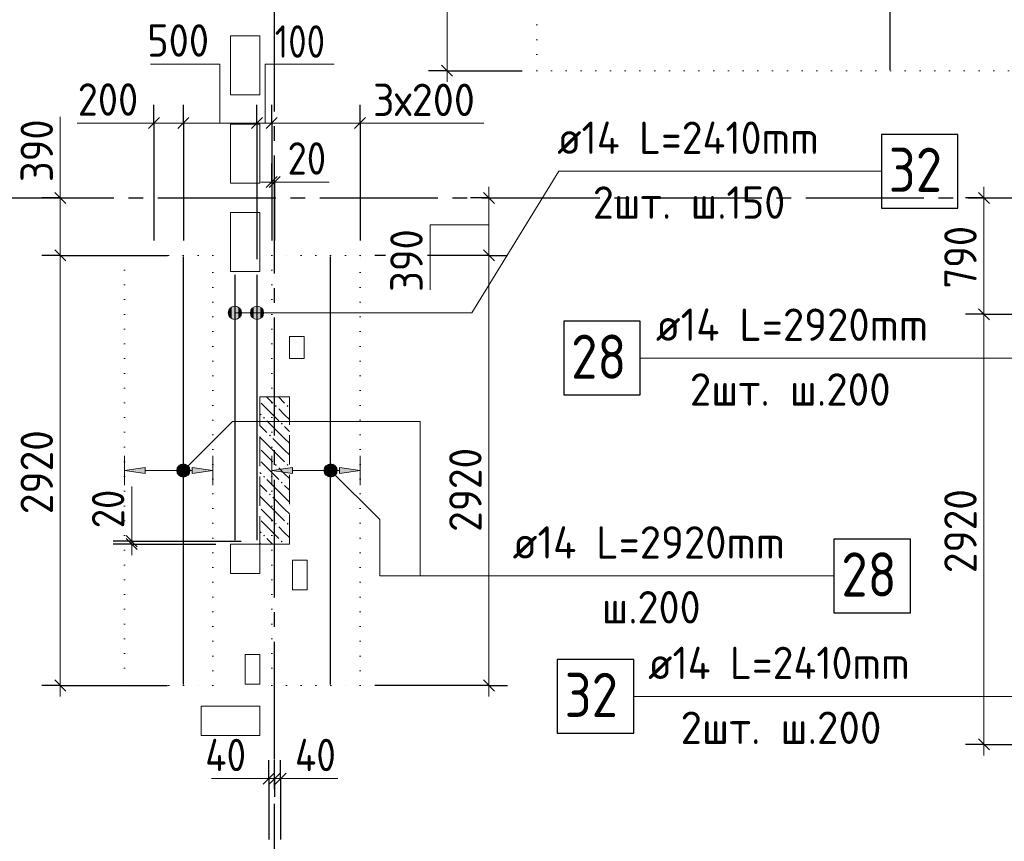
# Model space of a CAD drawing. Header units: millimetres. Extents: x 0 to 59400, y 0 to 42000.
# Tile 19 of 32: x 29261 to 35947, y 22564 to 28142. Entities that reach past the tile are written whole.
import ezdxf

# ---------------------------------------------------------------- set-up
doc = ezdxf.new("R2010")
doc.units = ezdxf.units.MM
for name, pattern in [('______2', [270, 200, -70]), ('______5', [1100, 800, -100, 100, -100]), ('______9', [100, 0, -100])]:
    doc.linetypes.add(name, pattern=pattern)
for name, color, linetype, lineweight in [('Standard', 7, 'Continuous', 25), ('ДОП Верх по У', 7, 'Continuous', 18), ('ЖБ Перекрытие верхний уровень_1', 7, 'Continuous', 18), ('Позиционная метка номер позиции', 7, 'Continuous', 13), ('Размерная линия_ общее', 7, 'Continuous', 13)]:
    doc.layers.add(name, color=color, linetype=linetype, lineweight=lineweight)
doc.layers.add('ЖБ Пилон', color=7, linetype='______2', lineweight=13, true_color=0xa0a0a0)
doc.layers.add('Оси', color=7, linetype='______5', lineweight=13, true_color=0x656565)
doc.styles.add('ISOCPEUR', font='txt')

msp = doc.modelspace()

# ---------------------------------------------------------------- hatches: boundary and pattern name
at = {"layer": 'ДОП Верх по У', "linetype": 'Continuous', "lineweight": 13, "transparency": 33554687}
for points in [[(30112.7, 25062), (29972.7, 25082), (30112.7, 25102)], [(31112.7, 25062), (30972.7, 25082), (31112.7, 25102)]]:
    msp.add_hatch(color=7, dxfattribs=at).paths.add_polyline_path(points, flags=16)
for points in [[(30432.7, 25062), (30572.7, 25082), (30432.7, 25102)], [(31432.7, 25062), (31572.7, 25082), (31432.7, 25102)]]:
    msp.add_hatch(color=7, dxfattribs=at).paths.add_polyline_path(points)
at = {"layer": 'ЖБ Пилон', "linetype": 'Continuous', "lineweight": 18, "transparency": 33554687}
for points in [[(30994.1, 25519.6), (31000.6, 25526.1), (31007.1, 25519.6), (31000.6, 25513.1)], [(31074.1, 25519.6), (31080.6, 25526.1), (31087.1, 25519.6), (31080.6, 25513.1)], [(30914.1, 25439.6), (30920.6, 25446.1), (30927.1, 25439.6), (30920.6, 25433.1)], [(31034.1, 25399.6), (31040.6, 25406.1), (31047.1, 25399.6), (31040.6, 25393.1)], [(30954.1, 25319.6), (30960.6, 25326.1), (30967.1, 25319.6), (30960.6, 25313.1)], [(30994.1, 25119.6), (31000.6, 25126.1), (31007.1, 25119.6), (31000.6, 25113.1)], [(31074.1, 25119.6), (31080.6, 25126.1), (31087.1, 25119.6), (31080.6, 25113.1)], [(30914.1, 25039.6), (30920.6, 25046.1), (30927.1, 25039.6), (30920.6, 25033.1)], [(31034.1, 24999.6), (31040.6, 25006.1), (31047.1, 24999.6), (31040.6, 24993.1)], [(30954.1, 24919.6), (30960.6, 24926.1), (30967.1, 24919.6), (30960.6, 24913.1)], [(30994.1, 24719.6), (31000.6, 24726.1), (31007.1, 24719.6), (31000.6, 24713.1)], [(31074.1, 24719.6), (31080.6, 24726.1), (31087.1, 24719.6), (31080.6, 24713.1)], [(30914.1, 24639.6), (30920.6, 24646.1), (30927.1, 24639.6), (30920.6, 24633.1)], [(31034.1, 24599.6), (31040.6, 24606.1), (31047.1, 24599.6), (31040.6, 24593.1)]]:
    msp.add_hatch(color=7, dxfattribs=at).paths.add_polyline_path(points, flags=16)
at = {"layer": 'Позиционная метка номер позиции', "linetype": 'Continuous', "lineweight": 13, "transparency": 33554687}
for points in [[(30684, 26129), (30684, 26174), (30677.7, 26151.6)], [(30684, 26174), (30700.2, 26112.9), (30700.2, 26190.3)], [(30684, 26174), (30684, 26129), (30700.2, 26112.9)], [(30700.2, 26190.3), (30722.7, 26106.5), (30722.7, 26196.5)], [(30700.2, 26190.3), (30700.2, 26112.9), (30722.7, 26106.5)], [(30722.7, 26196.5), (30722.7, 26106.5), (30745.2, 26112.9)], [(30722.7, 26196.5), (30745.2, 26112.9), (30745.2, 26190.3)], [(30745.2, 26190.3), (30745.2, 26112.9), (30761.4, 26129)], [(30745.2, 26190.3), (30761.4, 26129), (30761.4, 26174)], [(30761.4, 26174), (30761.4, 26129), (30767.7, 26151.6)], [(30834, 26129), (30834, 26174), (30827.7, 26151.6)], [(30834, 26174), (30850.2, 26112.9), (30850.2, 26190.3)], [(30834, 26174), (30834, 26129), (30850.2, 26112.9)], [(30850.2, 26190.3), (30872.7, 26106.5), (30872.7, 26196.5)], [(30850.2, 26190.3), (30850.2, 26112.9), (30872.7, 26106.5)], [(30872.7, 26196.5), (30872.7, 26106.5), (30895.2, 26112.9)], [(30872.7, 26196.5), (30895.2, 26112.9), (30895.2, 26190.3)], [(30895.2, 26190.3), (30895.2, 26112.9), (30911.4, 26129)], [(30895.2, 26190.3), (30911.4, 26129), (30911.4, 26174)], [(30911.4, 26174), (30911.4, 26129), (30917.7, 26151.6)], [(30329.5, 25093.5), (30404.5, 25050.2), (30340.9, 25113.8)], [(30329.5, 25070.5), (30384.2, 25038.7), (30329.5, 25093.5)], [(30329.5, 25093.5), (30384.2, 25038.7), (30404.5, 25050.2)], [(30340.9, 25113.8), (30416, 25070.5), (30361.3, 25125.3)], [(30340.9, 25113.8), (30404.5, 25050.2), (30416, 25070.5)], [(30361.3, 25125.3), (30416, 25070.5), (30416, 25093.5)], [(30361.3, 25125.3), (30416, 25093.5), (30384.2, 25125.3)], [(30384.2, 25125.3), (30416, 25093.5), (30404.5, 25113.8)], [(31329.5, 25093.5), (31361.3, 25125.3), (31340.9, 25113.8)], [(31361.3, 25125.3), (31329.5, 25093.5), (31329.5, 25070.5)], [(31361.3, 25125.3), (31329.5, 25070.5), (31384.2, 25125.3)], [(31384.2, 25125.3), (31329.5, 25070.5), (31340.9, 25050.2)], [(31384.2, 25125.3), (31340.9, 25050.2), (31404.5, 25113.8)], [(31404.5, 25113.8), (31340.9, 25050.2), (31361.3, 25038.7)], [(31404.5, 25113.8), (31361.3, 25038.7), (31416, 25093.5)], [(31416, 25093.5), (31361.3, 25038.7), (31384.2, 25038.7)], [(31416, 25093.5), (31384.2, 25038.7), (31416, 25070.5)], [(30361.3, 25038.7), (30329.5, 25070.5), (30340.9, 25050.2)], [(30329.5, 25070.5), (30361.3, 25038.7), (30384.2, 25038.7)], [(31416, 25070.5), (31384.2, 25038.7), (31404.5, 25050.2)]]:
    msp.add_hatch(color=7, dxfattribs=at).paths.add_polyline_path(points)

# ---------------------------------------------------------------- linework, layer by layer
at = {"layer": 'Standard', "color": 7, "linetype": '______9', "lineweight": 13, "transparency": 33554687}
for p, q in [((32772.7, 29007), (32772.7, 27795)), ((32772.7, 27795), (37572.7, 27795)), ((30572.7, 26542), (29972.7, 26542)), ((29972.7, 26542), (29972.7, 23622)), ((30572.7, 23622), (30572.7, 26542)), ((31572.7, 26542), (30972.7, 26542)), ((30972.7, 26542), (30972.7, 23622)), ((31572.7, 23622), (31572.7, 26542)), ((29972.7, 23622), (30572.7, 23622)), ((30972.7, 23622), (31572.7, 23622))]:
    msp.add_line(p, q, dxfattribs=at)
at = {"layer": 'ДОП Верх по У', "color": 7, "linetype": 'Continuous', "lineweight": 25, "transparency": 33554687}
for p, q in [((30372.7, 23629), (30372.7, 26535)), ((31372.7, 23629), (31372.7, 26535)), ((30722.7, 26409), (30722.7, 24609)), ((30872.7, 26409), (30872.7, 24609))]:
    msp.add_line(p, q, dxfattribs=at)
at = {"layer": 'ДОП Верх по У', "color": 251, "linetype": 'Continuous', "lineweight": 13, "true_color": 0x494949, "transparency": 33554687}
for p, q in [((29972.7, 25082), (29972.7, 25182)), ((30572.7, 25082), (30572.7, 25182)), ((30972.7, 25082), (30972.7, 25182)), ((31572.7, 25082), (31572.7, 25182)), ((29972.7, 25082), (30112.7, 25102)), ((30112.7, 25062), (29972.7, 25082)), ((29972.7, 25082), (29972.7, 24982)), ((29972.7, 25082), (29972.7, 25082)), ((30112.7, 25102), (30112.7, 25062)), ((30112.7, 25082), (30432.7, 25082)), ((30572.7, 25082), (30432.7, 25102)), ((30432.7, 25102), (30432.7, 25062)), ((30432.7, 25062), (30572.7, 25082)), ((30572.7, 25082), (30572.7, 24982)), ((30572.7, 25082), (30572.7, 25082)), ((30972.7, 25082), (31112.7, 25102)), ((31112.7, 25062), (30972.7, 25082)), ((30972.7, 25082), (30972.7, 24982)), ((30972.7, 25082), (30972.7, 25082)), ((31112.7, 25102), (31112.7, 25062)), ((31112.7, 25082), (31432.7, 25082)), ((31572.7, 25082), (31432.7, 25102)), ((31432.7, 25102), (31432.7, 25062)), ((31432.7, 25062), (31572.7, 25082)), ((31572.7, 25082), (31572.7, 24982)), ((31572.7, 25082), (31572.7, 25082))]:
    msp.add_line(p, q, dxfattribs=at)
at = {"layer": 'ДОП Верх по У', "color": 7, "linetype": 'Continuous', "lineweight": 25, "transparency": 33554687}
for points in [[(35172.7, 27801), (35172.7, 29001), (35314.7, 29001), (35314.7, 28501)], [(35112.4, 26863.2), (35632.4, 26863.2), (35632.4, 27363.2), (35112.4, 27363.2), (35112.4, 26863.2)], [(32955.7, 25594.3), (33475.7, 25594.3), (33475.7, 26094.3), (32955.7, 26094.3), (32955.7, 25594.3)], [(34790.7, 24116), (35310.7, 24116), (35310.7, 24616), (34790.7, 24616), (34790.7, 24116)], [(32911.7, 23298.3), (33431.7, 23298.3), (33431.7, 23798.3), (32911.7, 23798.3), (32911.7, 23298.3)]]:
    msp.add_lwpolyline(points, dxfattribs=at)
at = {"layer": 'ЖБ Перекрытие верхний уровень_1', "color": 7, "linetype": 'Continuous', "lineweight": 18, "transparency": 33554687}
for p, q in [((30892.7, 28032), (30692.7, 28032)), ((30692.7, 28032), (30692.7, 27632)), ((30892.7, 27632), (30892.7, 28032)), ((30692.7, 27632), (30892.7, 27632)), ((30892.7, 27432), (30692.7, 27432)), ((30692.7, 27432), (30692.7, 27032)), ((30892.7, 27032), (30892.7, 27432)), ((30692.7, 27032), (30892.7, 27032)), ((30892.7, 26832), (30692.7, 26832)), ((30692.7, 26832), (30692.7, 26432)), ((30892.7, 26432), (30892.7, 26832)), ((30692.7, 26432), (30892.7, 26432)), ((31192.7, 25992), (31092.7, 25992)), ((31092.7, 25992), (31092.7, 25842)), ((31192.7, 25842), (31192.7, 25992)), ((31092.7, 25842), (31192.7, 25842)), ((30892.7, 24582), (30692.7, 24582)), ((30692.7, 24582), (30692.7, 24382)), ((30892.7, 24382), (30892.7, 24582)), ((31212.7, 24472), (31112.7, 24472)), ((31112.7, 24472), (31112.7, 24272)), ((31212.7, 24272), (31212.7, 24472)), ((30692.7, 24382), (30892.7, 24382)), ((31112.7, 24272), (31212.7, 24272)), ((30892.7, 23832), (30792.7, 23832)), ((30792.7, 23832), (30792.7, 23632)), ((30892.7, 23632), (30892.7, 23832)), ((30792.7, 23632), (30892.7, 23632)), ((30892.7, 23482), (30492.7, 23482)), ((30492.7, 23482), (30492.7, 23282)), ((30892.7, 23282), (30892.7, 23482)), ((30492.7, 23282), (30892.7, 23282))]:
    msp.add_line(p, q, dxfattribs=at)
at = {"layer": 'ЖБ Пилон', "color": 253, "linetype": '______2', "lineweight": 13, "true_color": 0xa0a0a0, "transparency": 33554687}
for p, q in [((31092.7, 25582), (30892.7, 25582)), ((30892.7, 25582), (30892.7, 24582)), ((31092.7, 24582), (31092.7, 25582)), ((30892.7, 24582), (31092.7, 24582))]:
    msp.add_line(p, q, dxfattribs=at)
at = {"layer": 'ЖБ Пилон', "color": 9, "linetype": 'Continuous', "lineweight": 18, "true_color": 0xc7c7c7, "transparency": 33554687}
for p, q in [((30938.1, 25582), (30980.6, 25539.6)), ((31018.1, 25582), (31060.6, 25539.6)), ((30900.6, 25539.6), (31020.6, 25419.6)), ((31060.6, 25459.6), (31020.6, 25499.6)), ((30892.7, 25467.4), (30900.6, 25459.6)), ((31060.6, 25299.6), (30940.6, 25419.6)), ((31092.7, 25427.4), (31060.6, 25459.6)), ((30892.7, 25387.4), (30940.6, 25339.6)), ((31060.6, 25379.6), (31092.7, 25347.4)), ((30980.6, 25219.6), (30892.7, 25307.4)), ((30980.6, 25299.6), (31060.6, 25219.6)), ((31060.6, 25299.6), (31092.7, 25267.4)), ((30900.6, 25219.6), (30980.6, 25139.6)), ((30980.6, 25219.6), (31060.6, 25139.6)), ((31060.6, 25219.6), (31092.7, 25187.4)), ((30900.6, 25139.6), (31020.6, 25019.6)), ((31060.6, 25059.6), (31020.6, 25099.6)), ((30892.7, 25067.4), (30900.6, 25059.6)), ((31060.6, 24899.6), (30940.6, 25019.6)), ((31092.7, 25027.4), (31060.6, 25059.6)), ((30892.7, 24987.4), (30940.6, 24939.6)), ((31060.6, 24979.6), (31092.7, 24947.4)), ((30980.6, 24819.6), (30892.7, 24907.4)), ((30980.6, 24899.6), (31060.6, 24819.6)), ((31060.6, 24899.6), (31092.7, 24867.4)), ((30900.6, 24819.6), (30980.6, 24739.6)), ((30980.6, 24819.6), (31060.6, 24739.6)), ((31060.6, 24819.6), (31092.7, 24787.4)), ((30900.6, 24739.6), (31020.6, 24619.6)), ((31060.6, 24659.6), (31020.6, 24699.6)), ((30892.7, 24667.4), (30900.6, 24659.6)), ((30978.1, 24582), (30940.6, 24619.6)), ((31092.7, 24627.4), (31060.6, 24659.6)), ((30892.7, 24587.4), (30898.1, 24582))]:
    msp.add_line(p, q, dxfattribs=at)
at = {"layer": 'Оси', "color": 8, "linetype": '______5', "lineweight": -3, "transparency": 33554687}
for p, q in [((30992.7, 16519.3), (30992.7, 29814.6)), ((3800, 26932), (38610, 26932))]:
    msp.add_line(p, q, dxfattribs=at)
at = {"layer": 'Позиционная метка номер позиции', "color": 251, "linetype": 'Continuous', "lineweight": 13, "true_color": 0x656565, "transparency": 33554687}
for p, q in [((29537.2, 26932), (29537.2, 27482)), ((30172.7, 27440.1), (29652.7, 27440.1)), ((31572.7, 27440.1), (32412.7, 27440.1)), ((30992.7, 27040.1), (31362.7, 27040.1)), ((30021.7, 24972), (30021.7, 24602)), ((30952.7, 22990.5), (30562.7, 22990.5)), ((31422.7, 22990.5), (31032.7, 22990.5))]:
    msp.add_line(p, q, dxfattribs=at)
at = {"layer": 'Позиционная метка номер позиции', "color": 7, "linetype": 'Continuous', "lineweight": 13, "transparency": 33554687}
for p, q in [((30677.7, 26151.6), (30677.7, 26151.6)), ((30722.7, 26196.5), (30722.7, 26196.5)), ((30722.7, 26151.6), (31132.7, 26151.6)), ((30767.7, 26151.6), (30767.7, 26151.6)), ((30827.7, 26151.6), (30827.7, 26151.6)), ((30872.7, 26196.5), (30872.7, 26196.5)), ((30872.7, 26151.6), (32331.7, 26151.6)), ((30917.7, 26151.6), (30917.7, 26151.6)), ((30722.7, 26106.5), (30722.7, 26106.5)), ((30872.7, 26106.5), (30872.7, 26106.5)), ((36829.7, 25844.3), (33475.7, 25844.3)), ((37029.7, 25844.3), (33789.7, 25844.3)), ((30340.9, 25113.8), (30340.9, 25113.8)), ((30404.5, 25113.8), (30404.5, 25113.8)), ((31340.9, 25113.8), (31340.9, 25113.8)), ((31404.5, 25113.8), (31404.5, 25113.8)), ((30340.9, 25050.2), (30340.9, 25050.2)), ((30404.5, 25050.2), (30404.5, 25050.2)), ((31340.9, 25050.2), (31340.9, 25050.2)), ((31404.5, 25050.2), (31404.5, 25050.2)), ((37222.7, 23548.3), (33431.7, 23548.3)), ((37422.7, 23548.3), (34182.7, 23548.3))]:
    msp.add_line(p, q, dxfattribs=at)
at = {"layer": 'Позиционная метка номер позиции', "color": 251, "linetype": 'Continuous', "lineweight": 13, "true_color": 0x656565, "transparency": 33554687}
for points in [[(30619.7, 27440.1), (30619.7, 27840.1), (30149.7, 27840.1)], [(30927.1, 27440.1), (30927.1, 27840.1), (31397.1, 27840.1)], [(32447.7, 26748.6), (32047.7, 26748.6), (32047.7, 26308.6)]]:
    msp.add_lwpolyline(points, dxfattribs=at)
at = {"layer": 'Позиционная метка номер позиции', "color": 7, "linetype": 'Continuous', "lineweight": 13, "transparency": 33554687}
for points in [[(32331.7, 26151.6), (32923.4, 27113.2), (35112.4, 27113.2)], [(30372.7, 25082), (30706.1, 25415.3), (31981.3, 25415.3), (31981.3, 24366)], [(31372.7, 25082), (31706.1, 24748.7), (31706.1, 24366), (34790.7, 24366)]]:
    msp.add_lwpolyline(points, dxfattribs=at)
for centre in [(30722.7, 26151.6), (30872.7, 26151.6), (30372.7, 25082), (31372.7, 25082)]:
    msp.add_circle(centre, 45, dxfattribs=at)
at = {"layer": 'Размерная линия_ общее', "color": 251, "linetype": 'Continuous', "lineweight": 25, "true_color": 0x656565, "transparency": 33554687}
for p, q in [((32200.9, 27757.5), (32125.9, 27832.5)), ((30135.2, 27402.6), (30210.2, 27477.6)), ((30335.2, 27402.6), (30410.2, 27477.6)), ((30835.2, 27402.6), (30910.2, 27477.6)), ((30935.2, 27402.6), (31010.2, 27477.6)), ((31535.2, 27402.6), (31610.2, 27477.6)), ((30935.2, 27002.6), (31010.2, 27077.6)), ((30955.2, 27002.6), (31030.2, 27077.6)), ((29499.7, 26969.5), (29574.7, 26894.5)), ((32410.2, 26969.5), (32485.2, 26894.5)), ((35771.9, 26969.5), (35846.9, 26894.5)), ((29499.7, 26579.5), (29574.7, 26504.5)), ((32410.2, 26579.5), (32485.2, 26504.5)), ((35771.9, 26179.5), (35846.9, 26104.5)), ((30059.2, 24564.5), (29984.2, 24639.5)), ((30059.2, 24544.5), (29984.2, 24619.5)), ((29499.7, 23659.5), (29574.7, 23584.5)), ((32410.2, 23659.5), (32485.2, 23584.5)), ((35771.9, 23259.5), (35846.9, 23184.5)), ((30915.2, 22953), (30990.2, 23028)), ((30955.2, 22953), (31030.2, 23028)), ((30995.2, 22953), (31070.2, 23028))]:
    msp.add_line(p, q, dxfattribs=at)
at = {"layer": 'Размерная линия_ общее', "color": 251, "linetype": 'Continuous', "lineweight": -3, "true_color": 0x656565, "transparency": 33554687}
for p, q in [((32163.4, 27795), (32038.4, 27795)), ((32163.4, 27795), (32288.4, 27795)), ((32163.4, 27795), (32672.7, 27795)), ((30172.7, 27440.1), (30172.7, 27565.1)), ((30372.7, 27440.1), (30372.7, 27565.1)), ((30872.7, 27440.1), (30872.7, 27565.1)), ((30972.7, 27440.1), (30972.7, 27565.1)), ((31572.7, 27440.1), (31572.7, 27565.1)), ((30172.7, 27440.1), (30172.7, 27315.1)), ((30172.7, 27440.1), (30172.7, 26642)), ((30372.7, 27440.1), (30372.7, 27315.1)), ((30372.7, 27440.1), (30372.7, 26642)), ((30872.7, 27440.1), (30872.7, 27315.1)), ((30872.7, 27440.1), (30872.7, 26516)), ((30972.7, 27440.1), (30972.7, 27315.1)), ((30972.7, 27440.1), (30972.7, 26642)), ((31572.7, 27440.1), (31572.7, 27315.1)), ((31572.7, 27440.1), (31572.7, 26642)), ((30972.7, 27040.1), (30972.7, 27165.1)), ((30992.7, 27040.1), (30992.7, 27165.1)), ((30972.7, 27040.1), (30972.7, 26915.1)), ((30972.7, 27040.1), (30972.7, 26642)), ((30992.7, 27040.1), (30992.7, 26915.1)), ((30992.7, 27040.1), (30992.7, 26642)), ((29537.2, 26932), (29412.2, 26932)), ((29537.2, 26932), (29662.2, 26932)), ((29537.2, 26932), (29725.5, 26932)), ((32447.7, 26932), (32322.7, 26932)), ((32447.7, 26932), (32572.7, 26932)), ((32447.7, 26932), (32447.7, 26932)), ((35809.4, 26932), (35684.4, 26932)), ((35809.4, 26932), (35934.4, 26932)), ((35809.4, 26932), (35809.4, 26932)), ((29537.2, 26542), (29412.2, 26542)), ((29537.2, 26542), (29662.2, 26542)), ((29537.2, 26542), (30265.7, 26542)), ((31744.7, 26542), (31672.7, 26542)), ((32447.7, 26542), (32030.7, 26542)), ((32447.7, 26542), (32322.7, 26542)), ((32447.7, 26542), (32572.7, 26542)), ((35809.4, 26142), (35684.4, 26142)), ((35809.4, 26142), (35934.4, 26142)), ((35809.4, 26142), (36715.7, 26142)), ((30021.7, 24602), (29896.7, 24602)), ((30021.7, 24582), (29896.7, 24582)), ((30021.7, 24602), (30146.7, 24602)), ((30021.7, 24602), (30765.7, 24602)), ((30021.7, 24582), (30146.7, 24582)), ((30021.7, 24582), (30592.7, 24582)), ((29537.2, 23622), (29412.2, 23622)), ((29537.2, 23622), (29662.2, 23622)), ((29537.2, 23622), (30265.7, 23622)), ((32447.7, 23622), (31672.7, 23622)), ((32447.7, 23622), (32322.7, 23622)), ((32447.7, 23622), (32572.7, 23622)), ((35809.4, 23222), (35684.4, 23222)), ((35809.4, 23222), (35934.4, 23222)), ((35809.4, 23222), (36715.7, 23222)), ((30952.7, 22990.5), (30952.7, 23115.5)), ((30992.7, 22990.5), (30992.7, 23115.5)), ((31032.7, 22990.5), (31032.7, 23115.5)), ((30952.7, 22990.5), (30952.7, 22865.5)), ((30952.7, 22990.5), (30952.7, 22577)), ((30992.7, 22990.5), (30992.7, 22865.5)), ((30992.7, 22990.5), (30992.7, 22990.5)), ((31032.7, 22990.5), (31032.7, 22865.5)), ((31032.7, 22990.5), (31032.7, 22577))]:
    msp.add_line(p, q, dxfattribs=at)
at = {"layer": 'Размерная линия_ общее', "color": 251, "linetype": 'Continuous', "lineweight": 13, "true_color": 0x656565, "transparency": 33554687}
for p, q in [((32163.4, 27795), (32163.4, 27720)), ((30172.7, 27440.1), (30097.7, 27440.1)), ((30172.7, 27440.1), (30372.7, 27440.1)), ((30372.7, 27440.1), (30872.7, 27440.1)), ((30872.7, 27440.1), (30972.7, 27440.1)), ((30972.7, 27440.1), (31572.7, 27440.1)), ((31572.7, 27440.1), (31647.7, 27440.1)), ((30972.7, 27040.1), (30897.7, 27040.1)), ((30972.7, 27040.1), (30992.7, 27040.1)), ((30992.7, 27040.1), (31067.7, 27040.1)), ((29537.2, 26932), (29537.2, 27007)), ((32447.7, 26932), (32447.7, 27007)), ((35809.4, 26932), (35809.4, 27007)), ((29537.2, 26932), (29537.2, 26542)), ((32447.7, 26932), (32447.7, 26542)), ((29537.2, 26542), (29537.2, 23622)), ((35809.4, 26142), (35809.4, 23222)), ((30021.7, 24602), (30021.7, 24677)), ((30021.7, 24582), (30021.7, 24602)), ((30021.7, 24582), (30021.7, 24507)), ((29537.2, 23622), (29537.2, 23547)), ((32447.7, 23622), (32447.7, 23547)), ((35809.4, 23222), (35809.4, 23147)), ((30952.7, 22990.5), (30877.7, 22990.5)), ((30952.7, 22990.5), (30992.7, 22990.5)), ((30992.7, 22990.5), (31032.7, 22990.5)), ((31032.7, 22990.5), (31107.7, 22990.5))]:
    msp.add_line(p, q, dxfattribs=at)
for points in [[(32163.4, 27795), (32163.4, 28057.6), (32163.4, 28057.6), (32163.4, 29007)], [(35809.4, 26932), (35809.4, 26232.8), (35809.4, 26232.8), (35809.4, 26142)], [(32447.7, 26542), (32447.7, 26433.9), (32447.7, 26433.9), (32447.7, 23622)]]:
    msp.add_lwpolyline(points, dxfattribs=at)

# ---------------------------------------------------------------- texts
at = {"layer": 'ДОП Верх по У', "color": 7, "linetype": 'Continuous', "lineweight": 13, "transparency": 33554687, "attachment_point": 7, "style": 'ISOCPEUR'}
for s, insert, char_height, width in [('\\W0.94;ø14 L=2410mm ', (32911.4, 27230.5), 220, 2148.605), ('\\W0.87;32', (35162.4, 26973.2), 300, 550.811), ('\\W0.95;2шт. ш.150 ', (33153.4, 26790.6), 220, 1665.521), ('\\W0.96;ø14 L=2920mm ', (33580.7, 25961.6), 220, 2172.611), ('\\W0.87;28', (33005.7, 25704.3), 300, 550.811), ('\\W0.97;2шт. ш.200 ', (33811.7, 25521.6), 220, 1712.337), ('\\W0.96;ø14 L=2920mm ', (32608.7, 24483.3), 220, 2172.605), ('\\W0.87;28', (34840.7, 24226), 300, 550.811), ('\\W0.95;ш.200 ', (33213.7, 24043.3), 220, 962.122), ('\\W0.94;ø14 L=2410mm ', (33528.7, 23665.6), 220, 2148.605), ('\\W0.87;32', (32961.7, 23408.3), 300, 550.811), ('\\W0.97;2шт. ш.200 ', (33748.7, 23225.6), 220, 1712.331)]:
    msp.add_mtext(s, dxfattribs=dict(at, insert=insert, char_height=char_height, width=width))
at = {"layer": 'Размерная линия_ общее', "color": 251, "linetype": 'Continuous', "lineweight": 25, "true_color": 0x656565, "transparency": 33554687, "char_height": 220, "attachment_point": 7, "style": 'ISOCPEUR'}
for s, insert, width in [('\\W0.91;500', (30127, 27890.8), 561.981), ('\\W0.83;100', (30993.4, 27883.8), 508.571), ('\\W0.91;200', (29655.2, 27490.1), 561.981), ('\\W0.95;3х200', (31660, 27487.8), 873.363), ('\\W0.87;20', (31080.2, 27090.1), 403.932), ('\\W0.88;40', (30520.5, 23040.5), 426.797), ('\\W0.88;40', (31130.2, 23040.5), 426.804)]:
    msp.add_mtext(s, dxfattribs=dict(at, insert=insert, width=width))
at = {"layer": 'Размерная линия_ общее', "color": 251, "linetype": 'Continuous', "lineweight": 25, "true_color": 0x656565, "transparency": 33554687, "char_height": 220, "attachment_point": 7, "rotation": 90, "style": 'ISOCPEUR'}
for s, insert, width in [('\\W0.91;390', (29487.2, 27039.5), 561.981), ('\\W0.91;790', (35759.4, 26317), 561.981), ('\\W0.91;390', (31997.7, 26293.9), 561.988), ('\\W0.93;2920', (29487.2, 24785), 718.087), ('\\W0.93;2920', (32397.7, 24665), 718.094), ('\\W0.87;20', (29971.7, 24689.5), 403.94), ('\\W0.93;2920', (35759.4, 24385), 718.087)]:
    msp.add_mtext(s, dxfattribs=dict(at, insert=insert, width=width))

doc.saveas('drawing.dxf')
